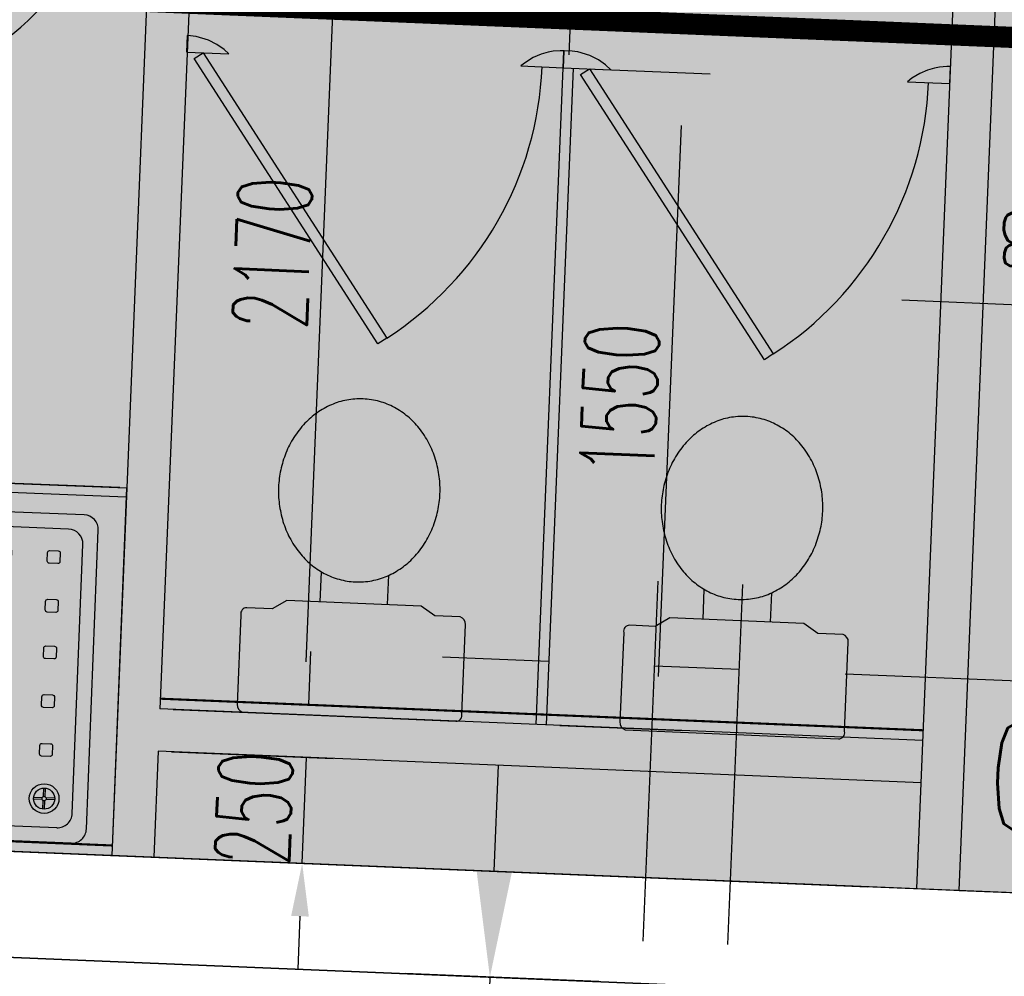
# Model space of a CAD drawing. Header units: millimetres. Extents: x 941089 to 2922714, y 799810 to 1997150.
# Tile 51 of 99: x 976117 to 978439, y 972091 to 974347. Entities that reach past the tile are written whole.
import ezdxf
from ezdxf.enums import TextEntityAlignment as Align

# ---------------------------------------------------------------- set-up
doc = ezdxf.new("R2010")
doc.units = ezdxf.units.MM
doc.header["$LTSCALE"] = 10
doc.header["$PDMODE"] = 3
doc.header["$PDSIZE"] = 5
doc.linetypes.add('DASHDOT', pattern=[1, 0.5, -0.25, 0, -0.25])
doc.linetypes.add('FO-00$0$OS MAP$0$SITE$0$PECK', pattern=[0.2, 0.1, -0.1])
doc.layers.get('DEFPOINTS').update_dxf_attribs({"color": 21})
for name, color, linetype in [('FO-00$0$25', 21, 'Continuous'), ('FO-00$0$A325G-DOOR-INT', 3, 'Continuous'), ('FO-00$0$AREA GROSS', 21, 'Continuous'), ('FO-00$0$DEGW_PARTITIONS_ROUGH', 6, 'Continuous'), ('FO-00$0$detail', 7, 'Continuous'), ('FO-00$0$DIM FIT OUT', 21, 'Continuous'), ('FO-00$0$PL-00$0$FITTINGS-BATHROOM', 21, 'Continuous'), ('FO-00$0$PL-00$0$FITTINGS-MECH', 21, 'Continuous'), ('FO-00$0$SYMBOL', 6, 'Continuous'), ('FO-00$0$WALL-INTERNAL', 4, 'Continuous'), ('FO-00$0$WALL-STUD-PARTITIONS', 2, 'Continuous'), ('L - PL-ext-00$0$DIMS-MASONARY', 21, 'Continuous'), ('L - PL-ext-00$0$WALL-INTERNAL', 4, 'Continuous'), ('L-PL-00$0$WALL-INTERNAL', 4, 'Continuous'), ('REVISION', 1, 'DASHDOT')]:
    doc.layers.add(name, color=color, linetype=linetype)
doc.styles.add('FO-00$0$Standard', font='romans.shx', dxfattribs={"width": 0.6})
doc.styles.add('FO-00$0$SYMBOLS', font='ROMANS.SHX')
doc.styles.add('L - PL-ext-00$0$Standard', font='romans.shx', dxfattribs={"width": 0.6})
doc.dimstyles.new('FO-00$0$ISO-25', dxfattribs={"dimscale": 50, "dimtxt": 3.5, "dimasz": 2.5, "dimexe": 1.25, "dimexo": 0.625, "dimtad": 1, "dimdec": 0, "dimtxsty": 'FO-00$0$Standard', "dimcen": 2.5, "dimclrd": 21, "dimclre": 21, "dimadec": 0, "dimazin": 0, "dimtfac": 1, "dimtdec": 0, "dimtmove": 0, "dimatfit": 3, "dimfxl": 0, "dimarcsym": 0})
doc.dimstyles.new('L - PL-ext-00$0$ROYCETON', dxfattribs={"dimscale": 100, "dimtxt": 2.5, "dimasz": 2.5, "dimexe": 2, "dimexo": 1, "dimgap": 1, "dimtad": 1, "dimdec": 0, "dimtxsty": 'L - PL-ext-00$0$Standard', "dimcen": 2.5, "dimclrd": 256, "dimclre": 256, "dimclrt": 2, "dimaunit": 1, "dimazin": 0, "dimtfac": 1, "dimtdec": 0, "dimtmove": 0, "dimatfit": 3, "dimfxl": 0, "dimarcsym": 0})

# ---------------------------------------------------------------- blocks, each defined once
blk = doc.blocks.new('FO-00$0$A$C412C66D4')
at = {"layer": 'FO-00$0$A325G-DOOR-INT'}
for p, q in [((-855, 5, 0), (-855, 910, 0)), ((-855, 910, 0), (12.5, 910, 0)), ((-855, 5, 0), (-855, 910, 0)), ((-855, 910, 0), (12.5, 910, 0))]:
    blk.add_line(p, q, dxfattribs=at)
at = {"layer": 'FO-00$0$DEGW_PARTITIONS_ROUGH', "color": 107}
for p, q in [((-855, 458, 0), (-855, 910, 0)), ((-855, 477, 0), (-856, 894, 0)), ((-855, 25, 0), (-856, 442, 0)), ((-855, 6, 0), (-855, 458, 0))]:
    blk.add_line(p, q, dxfattribs=at)
at = {"layer": 'FO-00$0$DEGW_PARTITIONS_ROUGH', "color": 107, "elevation": 0}
for points in [[(-855, 910), (-833, 910), (-833, 458), (-855, 458)], [(-855, 910), (-833, 910), (-833, 458), (-855, 458)], [(-855, 458), (-833, 458), (-833, 6), (-855, 6)], [(-855, 458), (-833, 458), (-833, 6), (-855, 6)]]:
    blk.add_lwpolyline(points, dxfattribs=at)
at = {"layer": 'FO-00$0$detail'}
for p, q in [((-47.5, 847.5, 0), (-752.5, 847.5, 0)), ((-47.5, 847.5, 0), (-752.5, 847.5, 0)), ((-787.5, 812.5, 0), (-787.5, 102.5, 0)), ((-787.5, 812.5, 0), (-787.5, 102.5, 0)), ((-82.5, 812.5, 0), (-717.5, 812.5, 0)), ((-82.5, 812.5, 0), (-717.5, 812.5, 0)), ((-12.5, 812.5, 0), (-12.5, 102.5, 0)), ((-12.5, 812.5, 0), (-12.5, 102.5, 0)), ((-752.5, 777.5, 0), (-752.5, 137.5, 0)), ((-752.5, 777.5, 0), (-752.5, 137.5, 0)), ((-117, 770, 0), (-117, 749.6, 0)), ((-117, 770, 0), (-117, 749.6, 0)), ((-113, 770, 0), (-113, 749.6, 0)), ((-113, 770, 0), (-113, 749.6, 0)), ((-47.5, 777.5, 0), (-47.5, 137.5, 0)), ((-47.5, 777.5, 0), (-47.5, 137.5, 0)), ((-119.6, 747, 0), (-140, 747, 0)), ((-119.6, 747, 0), (-140, 747, 0)), ((-119.6, 743, 0), (-140, 743, 0)), ((-119.6, 743, 0), (-140, 743, 0)), ((-90, 747, 0), (-110.5, 747, 0)), ((-90, 747, 0), (-110.5, 747, 0)), ((-90, 743, 0), (-110.5, 743, 0)), ((-90, 743, 0), (-110.5, 743, 0)), ((-117, 740.4, 0), (-117, 720.1, 0)), ((-117, 740.4, 0), (-117, 720.1, 0)), ((-113, 740.4, 0), (-113, 720.1, 0)), ((-113, 740.4, 0), (-113, 720.1, 0)), ((-717.5, 102.5, 0), (-82.5, 102.5, 0)), ((-717.5, 102.5, 0), (-82.5, 102.5, 0)), ((-752.5, 67.5, 0), (-47.5, 67.5, 0)), ((-752.5, 67.5, 0), (-47.5, 67.5, 0)), ((0, 0), (-850, 0, 0)), ((0, 0, 0), (-850, 0, 0))]:
    blk.add_line(p, q, dxfattribs=at)
at = {"layer": 'FO-00$0$detail', "elevation": 0, "flags": 128}
for points in [[(-670, 755), (-670, 735, -0.414214), (-675, 730), (-695, 730, -0.414214), (-700, 735), (-700, 755, -0.414214), (-695, 760), (-675, 760, -0.414214)], [(-670, 755), (-670, 735, -0.414214), (-675, 730), (-695, 730, -0.414214), (-700, 735), (-700, 755, -0.414214), (-695, 760), (-675, 760, -0.414214)], [(-670, 755), (-670, 735, -0.414214), (-675, 730), (-695, 730, -0.414214), (-700, 735), (-700, 755, -0.414214), (-695, 760), (-675, 760, -0.414214)], [(-670, 755), (-670, 735, -0.414214), (-675, 730), (-695, 730, -0.414214), (-700, 735), (-700, 755, -0.414214), (-695, 760), (-675, 760, -0.414214)], [(-555, 755), (-555, 735, -0.414214), (-560, 730), (-580, 730, -0.414214), (-585, 735), (-585, 755, -0.414214), (-580, 760), (-560, 760, -0.414214)], [(-555, 755), (-555, 735, -0.414214), (-560, 730), (-580, 730, -0.414214), (-585, 735), (-585, 755, -0.414214), (-580, 760), (-560, 760, -0.414214)], [(-445, 755), (-445, 735, -0.414214), (-450, 730), (-470, 730, -0.414214), (-475, 735), (-475, 755, -0.414214), (-470, 760), (-450, 760, -0.414214)], [(-445, 755), (-445, 735, -0.414214), (-450, 730), (-470, 730, -0.414214), (-475, 735), (-475, 755, -0.414214), (-470, 760), (-450, 760, -0.414214)], [(-330, 755), (-330, 735, -0.414214), (-335, 730), (-355, 730, -0.414214), (-360, 735), (-360, 755, -0.414214), (-355, 760), (-335, 760, -0.414214)], [(-330, 755), (-330, 735, -0.414214), (-335, 730), (-355, 730, -0.414214), (-360, 735), (-360, 755, -0.414214), (-355, 760), (-335, 760, -0.414214)], [(-215, 755), (-215, 735, -0.414214), (-220, 730), (-240, 730, -0.414214), (-245, 735), (-245, 755, -0.414214), (-240, 760), (-220, 760, -0.414214)], [(-215, 755), (-215, 735, -0.414214), (-220, 730), (-240, 730, -0.414214), (-245, 735), (-245, 755, -0.414214), (-240, 760), (-220, 760, -0.414214)], [(-670, 640), (-670, 620, -0.414214), (-675, 615), (-695, 615, -0.414214), (-700, 620), (-700, 640, -0.414214), (-695, 645), (-675, 645, -0.414214)], [(-670, 640), (-670, 620, -0.414214), (-675, 615), (-695, 615, -0.414214), (-700, 620), (-700, 640, -0.414214), (-695, 645), (-675, 645, -0.414214)], [(-670, 640), (-670, 620, -0.414214), (-675, 615), (-695, 615, -0.414214), (-700, 620), (-700, 640, -0.414214), (-695, 645), (-675, 645, -0.414214)], [(-670, 640), (-670, 620, -0.414214), (-675, 615), (-695, 615, -0.414214), (-700, 620), (-700, 640, -0.414214), (-695, 645), (-675, 645, -0.414214)], [(-555, 640), (-555, 620, -0.414214), (-560, 615), (-580, 615, -0.414214), (-585, 620), (-585, 640, -0.414214), (-580, 645), (-560, 645, -0.414214)], [(-555, 640), (-555, 620, -0.414214), (-560, 615), (-580, 615, -0.414214), (-585, 620), (-585, 640, -0.414214), (-580, 645), (-560, 645, -0.414214)], [(-445, 640), (-445, 620, -0.414214), (-450, 615), (-470, 615, -0.414214), (-475, 620), (-475, 640, -0.414214), (-470, 645), (-450, 645, -0.414214)], [(-445, 640), (-445, 620, -0.414214), (-450, 615), (-470, 615, -0.414214), (-475, 620), (-475, 640, -0.414214), (-470, 645), (-450, 645, -0.414214)], [(-330, 640), (-330, 620, -0.414214), (-335, 615), (-355, 615, -0.414214), (-360, 620), (-360, 640, -0.414214), (-355, 645), (-335, 645, -0.414214)], [(-330, 640), (-330, 620, -0.414214), (-335, 615), (-355, 615, -0.414214), (-360, 620), (-360, 640, -0.414214), (-355, 645), (-335, 645, -0.414214)], [(-215, 640), (-215, 620, -0.414214), (-220, 615), (-240, 615, -0.414214), (-245, 620), (-245, 640, -0.414214), (-240, 645), (-220, 645, -0.414214)], [(-215, 640), (-215, 620, -0.414214), (-220, 615), (-240, 615, -0.414214), (-245, 620), (-245, 640, -0.414214), (-240, 645), (-220, 645, -0.414214)], [(-100, 640), (-100, 620, -0.414214), (-105, 615), (-125, 615, -0.414214), (-130, 620), (-130, 640, -0.414214), (-125, 645), (-105, 645, -0.414214)], [(-100, 640), (-100, 620, -0.414214), (-105, 615), (-125, 615, -0.414214), (-130, 620), (-130, 640, -0.414214), (-125, 645), (-105, 645, -0.414214)], [(-670, 525), (-670, 505, -0.414214), (-675, 500), (-695, 500, -0.414214), (-700, 505), (-700, 525, -0.414214), (-695, 530), (-675, 530, -0.414214)], [(-670, 525), (-670, 505, -0.414214), (-675, 500), (-695, 500, -0.414214), (-700, 505), (-700, 525, -0.414214), (-695, 530), (-675, 530, -0.414214)], [(-670, 525), (-670, 505, -0.414214), (-675, 500), (-695, 500, -0.414214), (-700, 505), (-700, 525, -0.414214), (-695, 530), (-675, 530, -0.414214)], [(-670, 525), (-670, 505, -0.414214), (-675, 500), (-695, 500, -0.414214), (-700, 505), (-700, 525, -0.414214), (-695, 530), (-675, 530, -0.414214)], [(-555, 525), (-555, 505, -0.414214), (-560, 500), (-580, 500, -0.414214), (-585, 505), (-585, 525, -0.414214), (-580, 530), (-560, 530, -0.414214)], [(-555, 525), (-555, 505, -0.414214), (-560, 500), (-580, 500, -0.414214), (-585, 505), (-585, 525, -0.414214), (-580, 530), (-560, 530, -0.414214)], [(-445, 525), (-445, 505, -0.414214), (-450, 500), (-470, 500, -0.414214), (-475, 505), (-475, 525, -0.414214), (-470, 530), (-450, 530, -0.414214)], [(-445, 525), (-445, 505, -0.414214), (-450, 500), (-470, 500, -0.414214), (-475, 505), (-475, 525, -0.414214), (-470, 530), (-450, 530, -0.414214)], [(-330, 525), (-330, 505, -0.414214), (-335, 500), (-355, 500, -0.414214), (-360, 505), (-360, 525, -0.414214), (-355, 530), (-335, 530, -0.414214)], [(-330, 525), (-330, 505, -0.414214), (-335, 500), (-355, 500, -0.414214), (-360, 505), (-360, 525, -0.414214), (-355, 530), (-335, 530, -0.414214)], [(-215, 525), (-215, 505, -0.414214), (-220, 500), (-240, 500, -0.414214), (-245, 505), (-245, 525, -0.414214), (-240, 530), (-220, 530, -0.414214)], [(-215, 525), (-215, 505, -0.414214), (-220, 500), (-240, 500, -0.414214), (-245, 505), (-245, 525, -0.414214), (-240, 530), (-220, 530, -0.414214)], [(-100, 525), (-100, 505, -0.414214), (-105, 500), (-125, 500, -0.414214), (-130, 505), (-130, 525, -0.414214), (-125, 530), (-105, 530, -0.414214)], [(-100, 525), (-100, 505, -0.414214), (-105, 500), (-125, 500, -0.414214), (-130, 505), (-130, 525, -0.414214), (-125, 530), (-105, 530, -0.414214)], [(-670, 390), (-670, 410, 0.414214), (-675, 415), (-695, 415, 0.414214), (-700, 410), (-700, 390, 0.414214), (-695, 385), (-675, 385, 0.414214)], [(-670, 390), (-670, 410, 0.414214), (-675, 415), (-695, 415, 0.414214), (-700, 410), (-700, 390, 0.414214), (-695, 385), (-675, 385, 0.414214)], [(-670, 390), (-670, 410, 0.414214), (-675, 415), (-695, 415, 0.414214), (-700, 410), (-700, 390, 0.414214), (-695, 385), (-675, 385, 0.414214)], [(-670, 390), (-670, 410, 0.414214), (-675, 415), (-695, 415, 0.414214), (-700, 410), (-700, 390, 0.414214), (-695, 385), (-675, 385, 0.414214)], [(-555, 390), (-555, 410, 0.414214), (-560, 415), (-580, 415, 0.414214), (-585, 410), (-585, 390, 0.414214), (-580, 385), (-560, 385, 0.414214)], [(-555, 390), (-555, 410, 0.414214), (-560, 415), (-580, 415, 0.414214), (-585, 410), (-585, 390, 0.414214), (-580, 385), (-560, 385, 0.414214)], [(-445, 390), (-445, 410, 0.414214), (-450, 415), (-470, 415, 0.414214), (-475, 410), (-475, 390, 0.414214), (-470, 385), (-450, 385, 0.414214)], [(-445, 390), (-445, 410, 0.414214), (-450, 415), (-470, 415, 0.414214), (-475, 410), (-475, 390, 0.414214), (-470, 385), (-450, 385, 0.414214)], [(-330, 390), (-330, 410, 0.414214), (-335, 415), (-355, 415, 0.414214), (-360, 410), (-360, 390, 0.414214), (-355, 385), (-335, 385, 0.414214)], [(-330, 390), (-330, 410, 0.414214), (-335, 415), (-355, 415, 0.414214), (-360, 410), (-360, 390, 0.414214), (-355, 385), (-335, 385, 0.414214)], [(-215, 390), (-215, 410, 0.414214), (-220, 415), (-240, 415, 0.414214), (-245, 410), (-245, 390, 0.414214), (-240, 385), (-220, 385, 0.414214)], [(-215, 390), (-215, 410, 0.414214), (-220, 415), (-240, 415, 0.414214), (-245, 410), (-245, 390, 0.414214), (-240, 385), (-220, 385, 0.414214)], [(-100, 390), (-100, 410, 0.414214), (-105, 415), (-125, 415, 0.414214), (-130, 410), (-130, 390, 0.414214), (-125, 385), (-105, 385, 0.414214)], [(-100, 390), (-100, 410, 0.414214), (-105, 415), (-125, 415, 0.414214), (-130, 410), (-130, 390, 0.414214), (-125, 385), (-105, 385, 0.414214)], [(-670, 275), (-670, 295, 0.414214), (-675, 300), (-695, 300, 0.414214), (-700, 295), (-700, 275, 0.414214), (-695, 270), (-675, 270, 0.414214)], [(-670, 275), (-670, 295, 0.414214), (-675, 300), (-695, 300, 0.414214), (-700, 295), (-700, 275, 0.414214), (-695, 270), (-675, 270, 0.414214)], [(-670, 275), (-670, 295, 0.414214), (-675, 300), (-695, 300, 0.414214), (-700, 295), (-700, 275, 0.414214), (-695, 270), (-675, 270, 0.414214)], [(-670, 275), (-670, 295, 0.414214), (-675, 300), (-695, 300, 0.414214), (-700, 295), (-700, 275, 0.414214), (-695, 270), (-675, 270, 0.414214)], [(-555, 275), (-555, 295, 0.414214), (-560, 300), (-580, 300, 0.414214), (-585, 295), (-585, 275, 0.414214), (-580, 270), (-560, 270, 0.414214)], [(-555, 275), (-555, 295, 0.414214), (-560, 300), (-580, 300, 0.414214), (-585, 295), (-585, 275, 0.414214), (-580, 270), (-560, 270, 0.414214)], [(-445, 275), (-445, 295, 0.414214), (-450, 300), (-470, 300, 0.414214), (-475, 295), (-475, 275, 0.414214), (-470, 270), (-450, 270, 0.414214)], [(-445, 275), (-445, 295, 0.414214), (-450, 300), (-470, 300, 0.414214), (-475, 295), (-475, 275, 0.414214), (-470, 270), (-450, 270, 0.414214)], [(-330, 275), (-330, 295, 0.414214), (-335, 300), (-355, 300, 0.414214), (-360, 295), (-360, 275, 0.414214), (-355, 270), (-335, 270, 0.414214)], [(-330, 275), (-330, 295, 0.414214), (-335, 300), (-355, 300, 0.414214), (-360, 295), (-360, 275, 0.414214), (-355, 270), (-335, 270, 0.414214)], [(-215, 275), (-215, 295, 0.414214), (-220, 300), (-240, 300, 0.414214), (-245, 295), (-245, 275, 0.414214), (-240, 270), (-220, 270, 0.414214)], [(-215, 275), (-215, 295, 0.414214), (-220, 300), (-240, 300, 0.414214), (-245, 295), (-245, 275, 0.414214), (-240, 270), (-220, 270, 0.414214)], [(-100, 275), (-100, 295, 0.414214), (-105, 300), (-125, 300, 0.414214), (-130, 295), (-130, 275, 0.414214), (-125, 270), (-105, 270, 0.414214)], [(-100, 275), (-100, 295, 0.414214), (-105, 300), (-125, 300, 0.414214), (-130, 295), (-130, 275, 0.414214), (-125, 270), (-105, 270, 0.414214)], [(-670, 160), (-670, 180, 0.414214), (-675, 185), (-695, 185, 0.414214), (-700, 180), (-700, 160, 0.414214), (-695, 155), (-675, 155, 0.414214)], [(-670, 160), (-670, 180, 0.414214), (-675, 185), (-695, 185, 0.414214), (-700, 180), (-700, 160, 0.414214), (-695, 155), (-675, 155, 0.414214)], [(-670, 160), (-670, 180, 0.414214), (-675, 185), (-695, 185, 0.414214), (-700, 180), (-700, 160, 0.414214), (-695, 155), (-675, 155, 0.414214)], [(-670, 160), (-670, 180, 0.414214), (-675, 185), (-695, 185, 0.414214), (-700, 180), (-700, 160, 0.414214), (-695, 155), (-675, 155, 0.414214)], [(-555, 160), (-555, 180, 0.414214), (-560, 185), (-580, 185, 0.414214), (-585, 180), (-585, 160, 0.414214), (-580, 155), (-560, 155, 0.414214)], [(-555, 160), (-555, 180, 0.414214), (-560, 185), (-580, 185, 0.414214), (-585, 180), (-585, 160, 0.414214), (-580, 155), (-560, 155, 0.414214)], [(-445, 160), (-445, 180, 0.414214), (-450, 185), (-470, 185, 0.414214), (-475, 180), (-475, 160, 0.414214), (-470, 155), (-450, 155, 0.414214)], [(-445, 160), (-445, 180, 0.414214), (-450, 185), (-470, 185, 0.414214), (-475, 180), (-475, 160, 0.414214), (-470, 155), (-450, 155, 0.414214)], [(-330, 160), (-330, 180, 0.414214), (-335, 185), (-355, 185, 0.414214), (-360, 180), (-360, 160, 0.414214), (-355, 155), (-335, 155, 0.414214)], [(-330, 160), (-330, 180, 0.414214), (-335, 185), (-355, 185, 0.414214), (-360, 180), (-360, 160, 0.414214), (-355, 155), (-335, 155, 0.414214)], [(-215, 160), (-215, 180, 0.414214), (-220, 185), (-240, 185, 0.414214), (-245, 180), (-245, 160, 0.414214), (-240, 155), (-220, 155, 0.414214)], [(-215, 160), (-215, 180, 0.414214), (-220, 185), (-240, 185, 0.414214), (-245, 180), (-245, 160, 0.414214), (-240, 155), (-220, 155, 0.414214)], [(-100, 160), (-100, 180, 0.414214), (-105, 185), (-125, 185, 0.414214), (-130, 180), (-130, 160, 0.414214), (-125, 155), (-105, 155, 0.414214)], [(-100, 160), (-100, 180, 0.414214), (-105, 185), (-125, 185, 0.414214), (-130, 180), (-130, 160, 0.414214), (-125, 155), (-105, 155, 0.414214)]]:
    blk.add_lwpolyline(points, format="xyb", close=True, dxfattribs=at)
at = {"layer": 'FO-00$0$detail'}
for radius in [35, 35, 25, 25, 5, 5]:
    blk.add_circle((-115, 745, 0), radius, dxfattribs=at)
for centre, start, end in [((-752.5, 812.5, 0), 90, 180), ((-752.5, 812.5, 0), 90, 180), ((-47.5, 812.5, 0), 360, 90), ((-47.5, 812.5, 0), 360, 90), ((-717.5, 777.5, 0), 90, 180), ((-717.5, 777.5, 0), 90, 180), ((-82.5, 777.5, 0), 360, 90), ((-82.5, 777.5, 0), 360, 90), ((-717.5, 137.5, 0), 180, 270), ((-717.5, 137.5, 0), 180, 270), ((-82.5, 137.5, 0), 270, 360), ((-82.5, 137.5, 0), 270, 360), ((-752.5, 102.5, 0), 180, 270), ((-752.5, 102.5, 0), 180, 270), ((-47.5, 102.5, 0), 270, 360), ((-47.5, 102.5, 0), 270, 360)]:
    blk.add_arc(centre, 35, start, end, dxfattribs=at)
blk = doc.blocks.new('*D380')
at = {"layer": 'DEFPOINTS', "color": 0}
for p in [(977427.1, 974624.4), (978318, 974389.3, 0), (977411, 974233.5, 0)]:
    blk.add_point(p, dxfattribs=at)
at = {"layer": 'FO-00$0$DIM FIT OUT', "color": 21, "lineweight": -2}
for p, q in [((977412.3, 974264.7), (977429.7, 974686.9)), ((978319.3, 974420.5), (978328.7, 974649.7)), ((978201.3, 974592.4), (977552, 974619.3))]:
    blk.add_line(p, q, dxfattribs=at)
at = {"layer": 'FO-00$0$DIM FIT OUT', "color": 21}
for points in [[(977551.2, 974598.5), (977552.9, 974640.1), (977427.1, 974624.4)], [(978200.4, 974571.6), (978202.1, 974613.3), (978326.1, 974587.3)]]:
    blk.add_solid(points, dxfattribs=at)
at = {"layer": 'FO-00$0$DIM FIT OUT', "color": 0, "insert": (977871.7, 974487.2), "char_height": 175, "attachment_point": 5, "rotation": 177.6337, "style": 'FO-00$0$Standard'}
blk.add_mtext('900', dxfattribs=at)
blk = doc.blocks.new('*D381')
at = {"layer": 'DEFPOINTS', "color": 0}
for p in [(977427.1, 974624.4), (976519.9, 974463.6, 0), (977411, 974233.5, 0)]:
    blk.add_point(p, dxfattribs=at)
at = {"layer": 'FO-00$0$DIM FIT OUT', "color": 21, "lineweight": -2}
for p, q in [((976521.2, 974494.8), (976530.7, 974724)), ((977412.3, 974264.7), (977429.7, 974686.9)), ((976653, 974656.4), (977302.2, 974629.6))]:
    blk.add_line(p, q, dxfattribs=at)
at = {"layer": 'FO-00$0$DIM FIT OUT', "color": 21}
for points in [[(976652.1, 974635.6), (976653.9, 974677.2), (976528.1, 974661.6)], [(977301.4, 974608.8), (977303.1, 974650.4), (977427.1, 974624.4)]]:
    blk.add_solid(points, dxfattribs=at)
at = {"layer": 'FO-00$0$DIM FIT OUT', "color": 0, "insert": (976972.7, 974524.4), "char_height": 175, "attachment_point": 5, "rotation": 177.6337, "style": 'FO-00$0$Standard'}
blk.add_mtext('900', dxfattribs=at)
blk = doc.blocks.new('*D384')
at = {"layer": 'DEFPOINTS', "color": 0}
for p in [(976443.5, 972622.1, 0), (976793.3, 972607.6), (976433.2, 972372.3)]:
    blk.add_point(p, dxfattribs=at)
at = {"layer": 'FO-00$0$DIM FIT OUT', "color": 21, "lineweight": -2}
for p, q in [((976798.4, 972732.5), (976803.6, 972857.4)), ((976474.7, 972620.8), (976855.7, 972605.1)), ((976783, 972357.8), (976793.3, 972607.6)), ((976464.4, 972371), (976845.4, 972355.3)), ((976777.8, 972232.9), (976772.6, 972108))]:
    blk.add_line(p, q, dxfattribs=at)
at = {"layer": 'FO-00$0$DIM FIT OUT', "color": 21}
for points in [[(976777.6, 972733.4), (976819.3, 972731.7), (976793.3, 972607.6)], [(976757, 972233.8), (976798.6, 972232.1), (976783, 972357.8)]]:
    blk.add_solid(points, dxfattribs=at)
at = {"layer": 'FO-00$0$DIM FIT OUT', "color": 0, "insert": (976669.5, 972487.6), "char_height": 175, "attachment_point": 5, "rotation": 87.6337, "style": 'FO-00$0$Standard'}
blk.add_mtext('250', dxfattribs=at)
blk = doc.blocks.new('*D385')
at = {"layer": 'DEFPOINTS', "color": 0}
for p in [(976537.3, 974890.2, 0), (976876.6, 974876.2), (976447.6, 972722, 0)]:
    blk.add_point(p, dxfattribs=at)
at = {"layer": 'FO-00$0$DIM FIT OUT', "color": 21, "lineweight": -2}
for p, q in [((976568.5, 974888.9), (976939.1, 974873.6)), ((976792.2, 972832.9), (976871.4, 974751.3)), ((976478.8, 972720.7), (976849.5, 972705.4))]:
    blk.add_line(p, q, dxfattribs=at)
at = {"layer": 'FO-00$0$DIM FIT OUT', "color": 21}
for points in [[(976850.6, 974752.2), (976892.3, 974750.5), (976876.6, 974876.2)], [(976771.4, 972833.7), (976813, 972832), (976787, 972708)]]:
    blk.add_solid(points, dxfattribs=at)
at = {"layer": 'FO-00$0$DIM FIT OUT', "color": 0, "insert": (976713.2, 973797), "char_height": 175, "attachment_point": 5, "rotation": 87.6337, "style": 'FO-00$0$Standard'}
blk.add_mtext('2170', dxfattribs=at)
blk = doc.blocks.new('*D386')
at = {"layer": 'DEFPOINTS', "color": 0}
for p in [(977423.1, 974233, 0), (977682.3, 974222.3), (977359.3, 972684.3, 0)]:
    blk.add_point(p, dxfattribs=at)
at = {"layer": 'FO-00$0$DIM FIT OUT', "color": 21, "lineweight": -2}
for p, q in [((977454.3, 974231.7), (977744.7, 974219.7)), ((977623.4, 972798.5), (977677.1, 974097.4)), ((977390.6, 972683), (977680.7, 972671))]:
    blk.add_line(p, q, dxfattribs=at)
at = {"layer": 'FO-00$0$DIM FIT OUT', "color": 21}
for points in [[(977656.3, 974098.3), (977697.9, 974096.6), (977682.3, 974222.3)], [(977602.6, 972799.4), (977644.2, 972797.7), (977618.3, 972673.6)]]:
    blk.add_solid(points, dxfattribs=at)
at = {"layer": 'FO-00$0$DIM FIT OUT', "color": 0, "insert": (977531.6, 973452.9), "char_height": 175, "attachment_point": 5, "rotation": 87.6337, "style": 'FO-00$0$Standard'}
blk.add_mtext('1550', dxfattribs=at)
blk = doc.blocks.new('FO-00$0$sym5')
for p, q in [((0, 15), (-10, 15)), ((-10, 15), (0, 12)), ((0, 15), (0, 0))]:
    blk.add_line(p, q)
at = {"linetype": 'Continuous', "style": 'FO-00$0$SYMBOLS', "flags": 1}
blk.add_attdef('DT-RV0', (-3.89, 13.897), '', height=0.5, dxfattribs=at)
at = {"color": 2, "style": 'FO-00$0$Standard', "width": 0.65}
blk.add_attdef('SYM5', text='', height=2.5, rotation=90, dxfattribs=at).set_placement((3.09, 7.372), align=Align.MIDDLE)
at = {"color": 7, "style": 'FO-00$0$Standard', "width": 0.65}
blk.add_attdef('SYM5', text='', height=4.51, dxfattribs=at).set_placement((-6.223, 6.602), align=Align.MIDDLE)
blk = doc.blocks.new('L-PL-00')
at = {"layer": 'L-PL-00$0$WALL-INTERNAL'}
for p, q in [((961959.1, 972720.3), (981671.7, 971905.6)), ((975286.3, 972419.7), (978117, 972302.7)), ((978331.8, 972293.8), (981578.6, 972159.6))]:
    blk.add_line(p, q, dxfattribs=at)
blk = doc.blocks.new('*D805')
at = {"layer": 'DEFPOINTS', "color": 0}
for p in [(977582.8, 972074.5, 0), (977217.3, 971889.5), (977574.5, 971874.7)]:
    blk.add_point(p, dxfattribs=at)
at = {"layer": 'L - PL-ext-00$0$DIMS-MASONARY', "lineweight": -2}
for p, q in [((977235.9, 972339.1), (977246.2, 972588.9)), ((977482.8, 972078.7), (977025.7, 972097.6)), ((977225.6, 972089.3), (977217.3, 971889.5)), ((977474.6, 971878.9), (977017.5, 971897.8)), ((977207, 971639.7), (977172.5, 970804.7))]:
    blk.add_line(p, q, dxfattribs=at)
at = {"layer": 'L - PL-ext-00$0$DIMS-MASONARY'}
for points in [[(977194.2, 972340.8), (977277.5, 972337.4), (977225.6, 972089.3)], [(977165.3, 971641.4), (977248.6, 971638), (977217.3, 971889.5)]]:
    blk.add_solid(points, dxfattribs=at)
at = {"layer": 'L - PL-ext-00$0$DIMS-MASONARY', "color": 2, "insert": (976959.7, 971106.6), "char_height": 250, "attachment_point": 5, "rotation": 87.6334, "style": 'L - PL-ext-00$0$Standard'}
blk.add_mtext('200', dxfattribs=at)
blk = doc.blocks.new('*D806')
at = {"layer": 'DEFPOINTS', "color": 0}
for p in [(977813.5, 972815.3), (977582.8, 972074.5, 0), (977782.6, 972066.3)]:
    blk.add_point(p, dxfattribs=at)
at = {"layer": 'L - PL-ext-00$0$DIMS-MASONARY', "lineweight": -2}
for p, q in [((977586.9, 972174.5), (977622, 973023.4)), ((977786.7, 972166.2), (977821.8, 973015.1)), ((977363.9, 972833.9), (977114.1, 972844.2)), ((977613.7, 972823.5), (977813.5, 972815.3)), ((978063.3, 972804.9), (978898.3, 972770.4))]:
    blk.add_line(p, q, dxfattribs=at)
at = {"layer": 'L - PL-ext-00$0$DIMS-MASONARY'}
for points in [[(977362.2, 972792.2), (977365.6, 972875.5), (977613.7, 972823.5)], [(978061.6, 972763.3), (978065, 972846.6), (977813.5, 972815.3)]]:
    blk.add_solid(points, dxfattribs=at)
at = {"layer": 'L - PL-ext-00$0$DIMS-MASONARY', "color": 2, "insert": (978596.4, 972557.7), "char_height": 250, "attachment_point": 5, "rotation": 177.6334, "style": 'L - PL-ext-00$0$Standard'}
blk.add_mtext('200', dxfattribs=at)
blk = doc.blocks.new('FO-00')
at = {"layer": 'FO-00$0$25'}
blk.add_hatch(color=254, dxfattribs=at).paths.add_polyline_path([(962106.9, 976297.2), (962063.7, 975252.9), (956064.8, 975500.9), (956819.2, 993755.4), (957034, 993746.5), (957074.1, 994715.7), (957029.1, 994717.6), (957254.7, 1000176.3), (961815.3, 999987.8), (961813.4, 999942.9), (962465.1, 999916), (962451.1, 999578.5), (962850.8, 999561.9), (962867.3, 999961.6), (962785.1, 999965), (962791.5, 1000117.6), (969658.5, 999833.8), (969650.2, 999634), (973094.2, 999491.9), (973087, 999317.8), (974330.1, 999266.5), (974344.7, 999639.8), (980603.5, 999381.4), (980588, 999007.9), (981801.1, 998957.8), (981787.3, 998623.7), (982186.9, 998607.2), (982215.9, 999304.8), (988737.4, 999035.2), (988737.4, 999035.2), (988964.3, 999024.2), (988817.7, 995529), (988645, 991316.4), (994995.8, 991065.9), (995186.1, 991058), (994995.8, 991065.9), (994970.9, 990466.4), (995161.3, 990458.5), (994864, 983264.6), (994673.8, 983272.5), (994648.9, 982673), (994839.2, 982665.1), (994537.8, 975370.1), (994353, 975377.8), (994336.4, 974978.1), (994521.2, 974970.4), (994466.7, 973651.6), (994631.5, 973645.2), (994522.9, 970907.8), (989272.4, 971124.4), (989710.8, 981776), (985249.6, 981960.4), (985342.2, 984209.1), (981645.3, 984361.3), (981527.5, 981498.7), (981439.7, 979366.4), (981353.4, 977267.7), (984800.4, 977125.6), (984714.7, 975047.1), (981578.6, 972159.6), (969604.9, 972654.5), (969742.4, 975981.5)])
at = {"layer": 'DEFPOINTS', "color": 5, "const_width": 50}
blk.add_lwpolyline([(979232.5, 968505.5), (979381.4, 972109), (979441.3, 972106.5), (979474.4, 972908), (979537, 974420.9), (978776.4, 974452.4), (978769.8, 974292.6), (975359.1, 974434.2), (975365.7, 974593.9), (974670.8, 974622.8), (974716, 975778), (974900.3, 975770.4), (974916.9, 976170), (974731.6, 976177.7), (975037.9, 984015.3), (977225.9, 983924.5), (977242.5, 984324.2), (977056.7, 984331.4), (977184.5, 987602.4)], dxfattribs=at)
at = {"layer": 'FO-00$0$AREA GROSS', "color": 3}
blk.add_lwpolyline([(985342.2, 984209.1), (981645.3, 984361.3), (981527.5, 981498.7), (981439.7, 979366.4), (981353.4, 977267.7), (984800.4, 977125.6), (984714.6, 975045.1), (981578.6, 972159.6), (969604.9, 972654.5), (969742.4, 975981.5), (962106.9, 976297.2)], dxfattribs=at)
at = {"layer": 'FO-00$0$PL-00$0$FITTINGS-BATHROOM', "color": 21}
for p, q in [((976512.6, 974309.7, 0), (976511, 974270.6, 0)), ((976511, 974270.6, 0), (976512.6, 974309.7, 0)), ((976512.6, 974309.7, 0), (976511, 974270.6, 0)), ((976511.6, 974270.5, 0), (976513.3, 974310.5, 0)), ((976533.2, 974307.4, 0), (976512.6, 974309.7, 0)), ((976533.2, 974307.4, 0), (976512.6, 974309.7, 0)), ((976512.6, 974309.7, 0), (976512.6, 974309.7, 0)), ((976561.7, 974299, 0), (976533.2, 974307.4, 0)), ((976582, 974288.7, 0), (976561.7, 974299, 0)), ((976598.9, 974276.7, 0), (976582, 974288.7, 0)), ((976511, 974270.6, 0), (976609.9, 974266.5, 0)), ((976528.4, 974255.5, 0), (976549.4, 974269, 0)), ((976549.4, 974269, 0), (976982.6, 973596.4, 0)), ((976609.9, 974266.5, 0), (976598.9, 974276.7, 0)), ((977346.1, 974265.9, 0), (977327.9, 974258, 0)), ((977362.7, 974270.6, 0), (977346.1, 974265.9, 0)), ((977374.5, 974272.8, 0), (977362.7, 974270.6, 0)), ((977391.5, 974274.1, 0), (977374.5, 974272.8, 0)), ((977400.4, 974274, 0), (977391.5, 974274.1, 0)), ((977399.7, 974273.2, 0), (977398.1, 974234.1, 0)), ((977398.1, 974234.1, 0), (977399.7, 974273.2, 0)), ((977399.7, 974273.2, 0), (977398.1, 974234.1, 0)), ((977398.7, 974234, 0), (977400.4, 974274, 0)), ((977412.2, 974273.5, 0), (977399.7, 974273.2, 0)), ((977399.7, 974273.2, 0), (977399.7, 974273.2, 0)), ((977432.8, 974271.2, 0), (977412.2, 974273.5, 0)), ((977461.3, 974262.8, 0), (977432.8, 974271.2, 0)), ((977481.6, 974252.5, 0), (977461.3, 974262.8, 0)), ((976961.6, 973582.9, 0), (976528.4, 974255.5, 0)), ((977309.4, 974246.6, 0), (977298.8, 974238.1, 0)), ((977298.8, 974238.1, 0), (977398.7, 974234, 0)), ((977327.9, 974258, 0), (977309.4, 974246.6, 0)), ((977498.5, 974240.6, 0), (977481.6, 974252.5, 0)), ((977510.5, 974229.4, 0), (977498.5, 974240.6, 0)), ((977334.4, 972685.4, 0), (977398.1, 974234.1, 0)), ((977359.3, 972684.3, 0), (977423.1, 974233, 0)), ((977398.1, 974234.1, 0), (977510.5, 974229.4, 0)), ((977439.5, 974218, 0), (977460.5, 974231.5, 0)), ((977872.7, 973545.4, 0), (977439.5, 974218, 0)), ((977460.5, 974231.5, 0), (977893.7, 973558.9, 0)), ((978239, 974220.5, 0), (978220.5, 974209.1, 0)), ((978257.2, 974228.4, 0), (978239, 974220.5, 0)), ((978273.8, 974233.1, 0), (978257.2, 974228.4, 0)), ((978285.6, 974235.3, 0), (978273.8, 974233.1, 0)), ((978302.6, 974236.6, 0), (978285.6, 974235.3, 0)), ((978311.5, 974236.5, 0), (978302.6, 974236.6, 0)), ((978309.8, 974196.5, 0), (978311.5, 974236.5, 0)), ((978220.5, 974209.1, 0), (978209.9, 974200.7, 0)), ((978209.9, 974200.7, 0), (978309.8, 974196.5, 0)), ((976982.6, 973596.4, 0), (976961.6, 973582.9, 0)), ((977893.7, 973558.9, 0), (977872.7, 973545.4, 0))]:
    blk.add_line(p, q, dxfattribs=at)
for centre in [(975589.7, 974929.2, 0), (976549.4, 974269, 0), (977460.5, 974231.5, 0)]:
    blk.add_arc(centre, 800, 302.7805, 357.6433, dxfattribs=at)
at = {"layer": 'FO-00$0$PL-00$0$FITTINGS-MECH', "color": 21}
for p, q in [((976825.6, 972974.6, 0), (976828.6, 973045.1, 0)), ((976984.5, 972967.8, 0), (976987.4, 973037.1, 0)), ((977728.2, 972933.2, 0), (977731.2, 973003.7, 0)), ((977887, 972926.4, 0), (977890, 972995.7, 0))]:
    blk.add_line(p, q, dxfattribs=at)
for points in [[(976727.2, 973245.3, 0.042845), (976729, 973205, 0.041358), (976737.7, 973164.1, 0.047619), (976753.4, 973125.8, 0.046559), (976776.5, 973090.4, 0.05104), (976802.9, 973063.3, 0.05018), (976834.8, 973041.6, 0.057353), (976870, 973027.5, 0.056071), (976908.3, 973021.5, 0.056071), (976947, 973024.2, 0.057353), (976983.3, 973035.3, 0.05018), (977016.9, 973054.1, 0.05104), (977045.6, 973078.9, 0.046559), (977071.6, 973112.3, 0.047619), (977090.5, 973149, 0.041358), (977102.7, 973189, 0.042845), (977107.9, 973229.1, 0.042845), (977106.1, 973269.4, 0.041358), (977097.4, 973310.3, 0.047619), (977081.7, 973348.5, 0.046559), (977058.7, 973383.9, 0.05104), (977032.2, 973411.1, 0.05018), (977000.3, 973432.8, 0.057353), (976965.1, 973446.9, 0.056071), (976926.8, 973452.8, 0.056071), (976888.1, 973450.2, 0.057353), (976851.8, 973439.1, 0.05018), (976818.2, 973420.2, 0.05104), (976789.5, 973395.4, 0.046559), (976763.5, 973362.1, 0.047619), (976744.6, 973325.4, 0.041358), (976732.4, 973285.4, 0.042845)], [(977629.8, 973203.9, 0.042845), (977631.5, 973163.6, 0.041358), (977640.3, 973122.7, 0.047619), (977655.9, 973084.4, 0.046559), (977679, 973049, 0.05104), (977705.5, 973021.9, 0.05018), (977737.4, 973000.2, 0.057353), (977772.6, 972986.1, 0.056071), (977810.9, 972980.1, 0.056071), (977849.6, 972982.8, 0.057353), (977885.8, 972993.9, 0.05018), (977919.5, 973012.7, 0.05104), (977948.2, 973037.5, 0.046559), (977974.2, 973070.8, 0.047619), (977993, 973107.6, 0.041358), (978005.3, 973147.6, 0.042845), (978010.4, 973187.7, 0.042845), (978008.7, 973228, 0.041358), (977999.9, 973268.9, 0.047619), (977984.3, 973307.1, 0.046559), (977961.2, 973342.5, 0.05104), (977934.7, 973369.7, 0.05018), (977902.8, 973391.4, 0.057353), (977867.6, 973405.5, 0.056071), (977829.3, 973411.4, 0.056071), (977790.6, 973408.8, 0.057353), (977754.4, 973397.7, 0.05018), (977720.7, 973378.8, 0.05104), (977692, 973354, 0.046559), (977666, 973320.7, 0.047619), (977647.2, 973284, 0.041358), (977634.9, 973244, 0.042845)]]:
    blk.add_lwpolyline(points, format="xyb", close=True, dxfattribs=at)
at = {"layer": 'FO-00$0$PL-00$0$FITTINGS-MECH', "color": 21, "elevation": 0}
for points in [[(977159.2, 972710), (977168.2, 972920.7, 0.33208), (977155.7, 972939), (977095.9, 972941.5), (977063.2, 972964.4), (976746.9, 972977.9), (976712.4, 972957.9), (976652.6, 972960.5, 0.501412), (976638.6, 972943.3), (976629.6, 972732.6, 0.33208), (976642.1, 972714.3), (977145.2, 972692.8, 0.501412), (977159.2, 972710)], [(978061.7, 972668.6), (978070.7, 972879.3, 0.33208), (978058.2, 972897.6), (977998.5, 972900.1), (977965.7, 972923), (977649.5, 972936.5), (977614.9, 972916.5), (977555.2, 972919.1, 0.501412), (977541.2, 972901.9), (977532.2, 972691.2, 0.33208), (977544.6, 972672.9), (978047.7, 972651.4, 0.501412), (978061.7, 972668.6)]]:
    blk.add_lwpolyline(points, format="xyb", close=True, dxfattribs=at)
at = {"layer": 'FO-00$0$SYMBOL', "linetype": 'FO-00$0$OS MAP$0$SITE$0$PECK', "ltscale": 0.5, "const_width": 5, "elevation": 0}
for points in [[(978247.3, 972671.5), (976448.6, 972746)], [(976335.3, 972399.8), (975424.4, 972438)]]:
    blk.add_lwpolyline(points, dxfattribs=at)
at = {"layer": 'FO-00$0$WALL-INTERNAL'}
for p, q in [((975286.3, 972419.7), (978117, 972302.7)), ((978331.8, 972293.8), (981578.6, 972159.6))]:
    blk.add_line(p, q, dxfattribs=at)
at = {"layer": 'FO-00$0$WALL-STUD-PARTITIONS'}
for p, q in [((978231.9, 972298, 0), (978413.5, 976709.8, 0)), ((978331.8, 972293.8, 0), (978463.5, 975494.9, 0)), ((976437.1, 974894.4, 0), (976334.4, 972376.4, 0)), ((976537.3, 974890.2, 0), (976447.6, 972722, 0)), ((978246.3, 972647.7, 0), (976447.6, 972722, 0)), ((976443.5, 972622.1, 0), (976433.2, 972372.3)), ((978242.2, 972547.7, 0), (976443.5, 972622.1, 0))]:
    blk.add_line(p, q, dxfattribs=at)
at = {"layer": 'FO-00$0$SYMBOL'}
ref = blk.add_blockref('FO-00$0$sym5', (978197, 973685.8, 0), dxfattribs=dict(at, xscale=-50.00000000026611, yscale=50.05000000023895, zscale=49.99999999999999, rotation=267.5106897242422))
ref.add_attrib('SYM5', '2', dxfattribs={"layer": '0', "color": 7, "height": 225.7, "rotation": 177.5107, "style": 'FO-00$0$Standard', "width": 0.649351}).set_placement((978513.6, 973360.5, 0), align=Align.MIDDLE)
ref.add_attrib('SYM5', 'A-18', dxfattribs={"layer": '0', "color": 2, "height": 125, "rotation": 177.5107, "style": 'FO-00$0$Standard', "width": 0.65065}).set_placement((978572.4, 973824.1, 0), align=Align.MIDDLE)
at = {"layer": 'FO-00$0$WALL-STUD-PARTITIONS', "rotation": 267.7265607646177}
blk.add_blockref('FO-00$0$A$C412C66D4', (975425.6, 972425, 0), dxfattribs=at)
at = {"layer": 'FO-00$0$DIM FIT OUT'}
for base, p1, p2, angle, picture, middle in [((976876.6, 974876.2), (976447.6, 972722, 0), (976537.3, 974890.2, 0), 87.6337, '*D385', (976713.2, 973797)), ((977427.1, 974624.4), (976519.9, 974463.6, 0), (977411, 974233.5, 0), 357.6337, '*D381', (976972.7, 974524.4)), ((977427.1, 974624.4), (978318, 974389.3, 0), (977411, 974233.5, 0), 177.6337, '*D380', (977871.7, 974487.2)), ((977682.3, 974222.3), (977359.3, 972684.3, 0), (977423.1, 974233, 0), 87.6337, '*D386', (977531.6, 973452.9))]:
    dim = blk.add_linear_dim(base=base, p1=p1, p2=p2, angle=angle, dimstyle='FO-00$0$ISO-25', dxfattribs=at)
    dim.commit()
    dim.dimension.update_dxf_attribs({"geometry": picture, "text_midpoint": middle})
dim = blk.add_linear_dim(base=(976793.3, 972607.6), p1=(976433.2, 972372.3), p2=(976443.5, 972622.1, 0), angle=87.6337, dimstyle='FO-00$0$ISO-25', dxfattribs=at)
dim.commit()
dim.dimension.update_dxf_attribs({"geometry": '*D384', "text_midpoint": (976788.1, 972482.7), "dimtype": 128})
blk = doc.blocks.new('L - PL-ext-00')
at = {"layer": 'L - PL-ext-00$0$WALL-INTERNAL'}
for p, q in [((969604.9, 972654.5), (981578.6, 972159.6, 0)), ((981671.7, 971905.6), (969594.6, 972404.7))]:
    blk.add_line(p, q, dxfattribs=at)
at = {"layer": 'L - PL-ext-00$0$DIMS-MASONARY'}
for base, p2, angle, picture, middle in [((977813.5, 972815.3), (977782.6, 972066.3), 177.6334, '*D806', (978596.4, 972557.7)), ((977217.3, 971889.5), (977574.5, 971874.7), 87.6334, '*D805', (976959.7, 971106.6))]:
    dim = blk.add_linear_dim(base=base, p1=(977582.8, 972074.5, 0), p2=p2, angle=angle, dimstyle='L - PL-ext-00$0$ROYCETON', dxfattribs=at)
    dim.commit()
    dim.dimension.update_dxf_attribs({"geometry": picture, "text_midpoint": middle})

msp = doc.modelspace()

# ---------------------------------------------------------------- block references
at = {"layer": 'REVISION'}
for name in ['FO-00', 'L - PL-ext-00', 'L-PL-00']:
    msp.add_blockref(name, (0, 0), dxfattribs=at)

doc.saveas('drawing.dxf')
